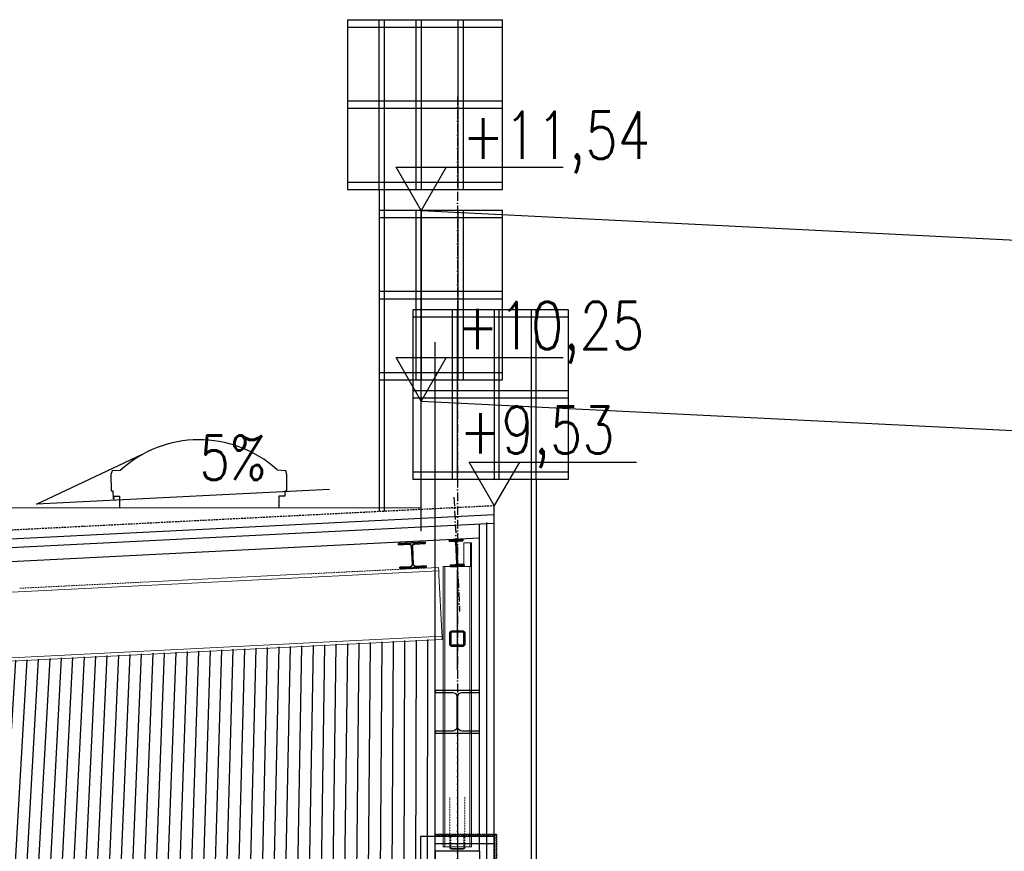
# Model space of a CAD drawing. Header units: centimetres. Extents: x 657501712 to 657529232, y 555122765 to 555182979.
# Tile 59 of 78: x 657506176 to 657506843, y 555124517 to 555125080. Entities that reach past the tile are written whole.
import ezdxf

# ---------------------------------------------------------------- set-up
doc = ezdxf.new("R2010")
doc.units = ezdxf.units.CM
doc.header["$LTSCALE"] = 0.1
for name, pattern in [('ZKZOK_PW_06_00_300$0$ACAD_ISO04W100', [30.5, 24, -3, 0.5, -3]), ('ZKZOK_PW_06_00_300$0$ACAD_ISO10W100', [18.5, 12, -3, 0.5, -3]), ('ZKZOK_PW_06_00_300$0$DASHED', [0.75, 0.5, -0.25]), ('ZKZOK_PW_06_00_300$0$HIDDEN', [0.375, 0.25, -0.125]), ('ZKZOK_PW_06_00_300$0$Kreska', [6.349999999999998, 3.174999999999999, -3.174999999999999]), ('ZKZOK_PW_06_00_300$0$Ukryty', [7.143750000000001, 4.7625, -2.38125])]:
    doc.linetypes.add(name, pattern=pattern)
for name, color, linetype in [('xrefs', 7, 'Continuous'), ('ZKZOK_PW_06_00_300$0$A_GB_100H', 9, 'Continuous'), ('ZKZOK_PW_06_00_300$0$A_GB_100T', 2, 'Continuous'), ('ZKZOK_PW_06_00_300$0$A_GB_101T', 1, 'Continuous'), ('ZKZOK_PW_06_00_300$0$A_GB_262L', 4, 'ZKZOK_PW_06_00_300$0$DASHED'), ('ZKZOK_PW_06_00_300$0$A_GB_300L', 1, 'Continuous'), ('ZKZOK_PW_06_00_300$0$A_GB_360L', 9, 'Continuous'), ('ZKZOK_PW_06_00_300$0$G_GB_030L', 7, 'ZKZOK_PW_06_00_300$0$ACAD_ISO04W100'), ('ZKZOK_PW_06_00_300$0$S_GB_302T', 2, 'Continuous'), ('ZKZOK_PW_06_00_300$0$S_GB_303L', 3, 'Continuous'), ('ZKZOK_PW_06_00_300$0$S_GB_309H', 9, 'Continuous'), ('ZKZOK_PW_06_00_300$0$S_GB_309L', 9, 'Continuous'), ('ZKZOK_PW_06_00_300$0$S_GB_401L', 1, 'Continuous'), ('ZKZOK_PW_06_00_300$0$S_GB_403L', 3, 'Continuous')]:
    doc.layers.add(name, color=color, linetype=linetype)
for name, color, linetype, lineweight in [('ZKZOK_PW_06_00_300$0$_ukryte_', 1, 'ZKZOK_PW_06_00_300$0$Ukryty', 9), ('ZKZOK_PW_06_00_300$0$S-BEAM', 3, 'Continuous', 9), ('ZKZOK_PW_06_00_300$0$S-COLS', 1, 'Continuous', 9)]:
    doc.layers.add(name, color=color, linetype=linetype, lineweight=lineweight)
doc.styles.add('ZKZOK_PW_06_00_300$0$ROMANS', font='romans.shx', dxfattribs={"width": 0.8})
doc.linetypes.add('ZKZOK_PW_06_00_300$0$BATTING', pattern='A,0.00254,-2.54,[134,ltypeshp.shx,S=2.54,R=0,X=-2.54,Y=0],-5.08,[134,ltypeshp.shx,S=2.54,R=180,X=2.54,Y=0],-2.54', length=10.16254)
doc.linetypes.add('ZKZOK_PW_06_00_300$0$ISOLATION', pattern='A,0.0001,-0.1,[134,ltypeshp.shx,S=0.1,R=0,X=-0.1,Y=0],-0.2,[134,ltypeshp.shx,S=0.1,R=180,X=0.1,Y=0],-0.1', length=0.4001)

# ---------------------------------------------------------------- blocks, each defined once
blk = doc.blocks.new('ZKZOK_PW_06_00_300$0$IPE-Dwuteowniki równoległościenne-Belka - IPE 180-587195-12')
at = {"layer": 'ZKZOK_PW_06_00_300$0$S-BEAM'}
blk.add_hatch(color=256, dxfattribs=at).paths.add_polyline_path([(21266.0967317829, 9127.727838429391), (21356.98319462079, 9132.272161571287), (21356.58369368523, 9140.26218028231), (21322.77592701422, 9138.571791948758), (21316.288268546, 9140.886740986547), (21313.33771741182, 9147.111124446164), (21306.04682533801, 9292.92896592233), (21308.3617743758, 9299.416624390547), (21314.58615783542, 9302.367175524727), (21348.39392450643, 9304.057563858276), (21347.99442357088, 9312.0475825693), (21257.107960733, 9307.503259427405), (21257.50746166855, 9299.513240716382), (21291.31522833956, 9301.203629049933), (21297.80288680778, 9298.888680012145), (21300.75343794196, 9292.664296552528), (21308.04433001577, 9146.846455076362), (21305.72938097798, 9140.358796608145), (21299.50499751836, 9137.408245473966), (21265.69723084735, 9135.717857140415)], flags=0)
at = {"layer": 'ZKZOK_PW_06_00_300$0$S-BEAM', "lineweight": 35}
for p, q in [((21347.99442357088, 9312.047582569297), (21257.10796073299, 9307.503259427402)), ((21257.10796073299, 9307.503259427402), (21257.50746166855, 9299.51324071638)), ((21257.50746166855, 9299.51324071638), (21291.31522833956, 9301.20362904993)), ((21300.75343794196, 9292.664296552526), (21308.04433001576, 9146.84645507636)), ((21313.33771741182, 9147.111124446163), (21306.04682533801, 9292.928965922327)), ((21314.58615783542, 9302.367175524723), (21348.39392450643, 9304.057563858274)), ((21348.39392450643, 9304.057563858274), (21347.99442357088, 9312.047582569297)), ((21299.50499751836, 9137.408245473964), (21265.69723084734, 9135.717857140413)), ((21356.58369368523, 9140.262180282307), (21322.77592701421, 9138.571791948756)), ((21356.98319462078, 9132.272161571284), (21356.58369368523, 9140.262180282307)), ((21265.69723084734, 9135.717857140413), (21266.09673178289, 9127.72783842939)), ((21266.09673178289, 9127.72783842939), (21356.98319462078, 9132.272161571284))]:
    blk.add_line(p, q, dxfattribs=at)
for centre, radius, start, end in [((21291.76466689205, 9292.214858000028), 8.999999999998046, 2.862405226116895, 92.86240522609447), ((21315.03559638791, 9293.37840447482), 8.999999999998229, 92.8624052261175, 182.8624052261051), ((21299.05555896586, 9146.397016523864), 8.999999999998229, 272.8624052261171, 2.862405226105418), ((21322.32648846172, 9147.560562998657), 8.999999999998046, 182.8624052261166, 272.8624052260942)]:
    blk.add_arc(centre, radius, start, end, dxfattribs=at)
blk = doc.blocks.new('ZKZOK_PW_06_00_300$0$HEA-Dwuteowniki szerokostopowe-Belka - HEA 500-459381-12')
at = {"layer": 'ZKZOK_PW_06_00_300$0$_ukryte_', "color": 1}
for p, q in [((20289.99976820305, 9078.92299025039), (21089.05870334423, 9118.875937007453)), ((18347.33892949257, 8981.789948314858), (19180.55441118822, 9023.450722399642))]:
    blk.add_line(p, q, dxfattribs=at)
at = {"layer": 'ZKZOK_PW_06_00_300$0$S-BEAM', "color": 1}
for p, q in [((8610.584025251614, 8471.923471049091), (21185.55829807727, 9100.672184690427)), ((19180.60395866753, 9023.453199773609), (20289.95022072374, 9078.920512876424)), ((21089.10825082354, 9118.878414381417), (21184.40973288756, 9123.643488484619)), ((21184.40973288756, 9123.643488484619), (21185.55829807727, 9100.672184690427)), ((21185.55829807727, 9100.672184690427), (21186.90661373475, 9073.705871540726)), ((21186.90661373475, 9073.705871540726), (21206.38228434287, 8684.192459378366)), ((21206.38228434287, 8684.192459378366), (21207.73060000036, 8657.226146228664)), ((8632.756327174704, 8028.477432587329), (21207.73060000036, 8657.226146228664)), ((8633.904892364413, 8005.506128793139), (21208.87916519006, 8634.254842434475)), ((21207.73060000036, 8657.226146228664), (21208.87916519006, 8634.254842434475))]:
    blk.add_line(p, q, dxfattribs=at)
blk = doc.blocks.new('ZKZOK_PW_06_00_300$0$A$C07DC673D')
at = {"layer": 'ZKZOK_PW_06_00_300$0$S-BEAM'}
blk.add_blockref('ZKZOK_PW_06_00_300$0$IPE-Dwuteowniki równoległościenne-Belka - IPE 180-587195-12', (-21311.53996276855, -3.814697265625e-06), dxfattribs=at)
at = {"layer": 'ZKZOK_PW_06_00_300$0$S-BEAM', "linetype": 'ZKZOK_PW_06_00_300$0$Kreska'}
blk.add_blockref('ZKZOK_PW_06_00_300$0$HEA-Dwuteowniki szerokostopowe-Belka - HEA 500-459381-12', (-21311.53996276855, -3.814697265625e-06), dxfattribs=at)
blk = doc.blocks.new('ZKZOK_PW_06_00_300$0$RK-Rury prostokątne zaokrąglone-Belka - RK 100x5-462243-12')
at = {"layer": 'ZKZOK_PW_06_00_300$0$S-BEAM', "lineweight": 35}
for p, q in [((21261.53996320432, 8680.676558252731), (21261.53996320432, 8600.676558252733)), ((21266.53996320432, 8600.676558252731), (21266.53996320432, 8680.676558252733)), ((21351.53996320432, 8690.676558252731), (21271.53996320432, 8690.676558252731)), ((21271.53996320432, 8685.676558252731), (21351.53996320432, 8685.676558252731)), ((21356.53996320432, 8680.676558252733), (21356.53996320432, 8600.676558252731)), ((21361.53996320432, 8600.676558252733), (21361.53996320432, 8680.676558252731)), ((21351.53996320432, 8595.676558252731), (21271.53996320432, 8595.676558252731)), ((21271.53996320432, 8590.676558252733), (21351.53996320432, 8590.676558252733))]:
    blk.add_line(p, q, dxfattribs=at)
for centre, radius, start, end in [((21271.53996320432, 8680.676558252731), 10.00000000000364, 90, 180), ((21271.53996320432, 8680.676558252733), 5.000000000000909, 90.00000000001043, 180.0000000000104), ((21351.53996320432, 8680.676558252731), 10, 0, 90), ((21351.53996320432, 8680.676558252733), 5, 0, 90), ((21271.53996320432, 8600.676558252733), 10.00000000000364, 180, 269.9999999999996), ((21271.53996320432, 8600.676558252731), 5, 180, 269.9999999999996), ((21351.53996320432, 8600.676558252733), 10, 269.9999999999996, 0), ((21351.53996320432, 8600.676558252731), 5, 269.9999999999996, 0)]:
    blk.add_arc(centre, radius, start, end, dxfattribs=at)
blk = doc.blocks.new('ZKZOK_PW_06_00_300$0$HEA-Dwuteowniki szerokostopowe-Słup - HEA 200-313234-12')
at = {"layer": 'ZKZOK_PW_06_00_300$0$_ukryte_'}
blk.add_line((21310.54653624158, 9130.000000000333), (21266.03273307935, 9130.000000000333), dxfattribs=at)
at = {"layer": 'ZKZOK_PW_06_00_300$0$S-COLS'}
for p, q in [((21216.53996320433, 9130.000000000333), (21216.53996320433, 7230.000000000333)), ((21226.53996320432, 9130.000000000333), (21216.53996320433, 9130.000000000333)), ((21226.53996320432, 9130.000000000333), (21226.53996320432, 7230.000000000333)), ((21244.53996320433, 9130.000000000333), (21226.53996320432, 9130.000000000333)), ((21265.98312370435, 9130.000000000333), (21244.53996320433, 9130.000000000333)), ((21378.53996320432, 9130.000000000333), (21312.53339016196, 9130.000000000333)), ((21396.53996320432, 9130.000000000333), (21378.53996320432, 9130.000000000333)), ((21396.53996320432, 9130.000000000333), (21396.53996320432, 7230.000000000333)), ((21406.53996320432, 9130.000000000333), (21396.53996320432, 9130.000000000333)), ((21406.53996320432, 9130.000000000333), (21406.53996320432, 7230.000000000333)), ((21226.53996320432, 7230.000000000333), (21216.53996320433, 7230.000000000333)), ((21244.53996320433, 7230.000000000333), (21226.53996320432, 7230.000000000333)), ((21378.53996320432, 7230.000000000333), (21244.53996320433, 7230.000000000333)), ((21396.53996320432, 7230.000000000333), (21378.53996320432, 7230.000000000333)), ((21406.53996320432, 7230.000000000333), (21396.53996320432, 7230.000000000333))]:
    blk.add_line(p, q, dxfattribs=at)
blk = doc.blocks.new('ZKZOK_PW_06_00_300$0$RK-Rury prostokątne zaokrąglone-Belka - RK 100x5-462341-12')
at = {"layer": 'ZKZOK_PW_06_00_300$0$_ukryte_'}
for centre, radius, start, end in [((21271.53996320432, 8680.676558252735), 9.999999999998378, 91.1013646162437, 178.8986353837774), ((21271.53996320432, 8680.676558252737), 4.999999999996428, 92.2027292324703, 177.7972707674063), ((21351.53996320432, 8680.676558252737), 4.999999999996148, 2.202729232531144, 87.79727076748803), ((21351.53996320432, 8680.676558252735), 9.999999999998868, 1.101364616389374, 88.89863538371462), ((21271.53996320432, 8600.676558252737), 9.999999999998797, 181.1013646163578, 268.8986353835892), ((21271.53996320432, 8600.676558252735), 4.999999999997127, 182.2027292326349, 267.797270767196), ((21351.53996320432, 8600.676558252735), 4.999999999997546, 272.2027292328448, 357.7972707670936), ((21351.53996320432, 8600.676558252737), 9.999999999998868, 271.1013646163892, 358.8986353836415)]:
    blk.add_arc(centre, radius, start, end, dxfattribs=at)
blk = doc.blocks.new('ZKZOK_PW_06_00_300$0$IPET-Teowniki równoległościenne-Słup - IPET 100-578271-12')
at = {"layer": 'ZKZOK_PW_06_00_300$0$_ukryte_'}
blk.add_line((21356.53996320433, 9140.212570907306), (21356.53996320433, 9132.403396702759), dxfattribs=at)
at = {"layer": 'ZKZOK_PW_06_00_300$0$S-COLS'}
for p, q in [((21356.53996320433, 9290.000000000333), (21356.53996320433, 9140.262180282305)), ((21393.83996320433, 9290.000000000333), (21356.53996320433, 9290.000000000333)), ((21400.83996320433, 9290.000000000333), (21393.83996320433, 9290.000000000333)), ((21400.83996320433, 9290.000000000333), (21400.83996320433, 9130.000000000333)), ((21406.53996320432, 9290.000000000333), (21400.83996320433, 9290.000000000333)), ((21406.53996320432, 9130.000000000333), (21406.53996320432, 9290.000000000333)), ((21356.53996320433, 9132.353787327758), (21356.53996320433, 9130.000000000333))]:
    blk.add_line(p, q, dxfattribs=at)
blk = doc.blocks.new('ZKZOK_PW_06_00_300$0$HEA-Dwuteowniki szerokostopowe-Belka - HEA 180-588097-Przekrój 5 OK-6_11')
at = {"layer": 'ZKZOK_PW_06_00_300$0$S-BEAM', "lineweight": 35}
for p, q in [((21092.88834120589, 9290.28103547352), (20913.11292020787, 9281.292264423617)), ((20913.11292020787, 9281.292264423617), (20913.58732756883, 9271.804117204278)), ((20913.58732756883, 9271.804117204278), (20985.49749596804, 9275.399625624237)), ((21021.45258016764, 9277.197379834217), (21093.36274856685, 9280.79288825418)), ((21093.36274856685, 9280.79288825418), (21092.88834120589, 9290.28103547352)), ((21001.22784530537, 9261.16740479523), (21007.32023457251, 9139.319619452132)), ((21013.31274860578, 9139.619245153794), (21007.22035933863, 9261.467030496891)), ((20993.08801374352, 9123.589270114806), (20921.17784534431, 9119.993761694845)), ((20921.17784534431, 9119.993761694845), (20921.65225270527, 9110.505614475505)), ((20921.65225270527, 9110.505614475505), (21101.42767370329, 9119.494385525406)), ((21100.95326634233, 9128.982532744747), (21029.04309794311, 9125.387024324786)), ((21101.42767370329, 9119.494385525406), (21100.95326634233, 9128.982532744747))]:
    blk.add_line(p, q, dxfattribs=at)
at = {"layer": 'ZKZOK_PW_06_00_300$0$S-BEAM'}
for p, q in [((20913.11292020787, 9281.292264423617), (20913.11292020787, 9281.292264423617)), ((20913.58732756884, 9271.804117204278), (20913.58732756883, 9271.804117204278)), ((21092.88834120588, 9290.281035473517), (21092.88834120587, 9290.281035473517)), ((21093.36274856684, 9280.792888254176), (21093.36274856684, 9280.792888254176)), ((20921.17784534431, 9119.993761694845), (20921.1778453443, 9119.993761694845)), ((20921.65225270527, 9110.505614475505), (20921.65225270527, 9110.505614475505)), ((21100.95326634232, 9128.982532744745), (21100.95326634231, 9128.982532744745)), ((21101.42767370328, 9119.494385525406), (21101.42767370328, 9119.494385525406))]:
    blk.add_line(p, q, dxfattribs=at)
at = {"layer": 'ZKZOK_PW_06_00_300$0$S-BEAM', "lineweight": 35}
for centre, radius, start, end in [((20986.2465602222, 9260.418340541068), 14.99999999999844, 2.862405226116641, 92.86240522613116), ((21022.2016444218, 9262.21609475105), 15.00000000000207, 92.86240522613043, 182.8624052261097), ((20992.33894948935, 9138.570555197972), 15.00000000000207, 272.8624052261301, 2.862405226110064), ((21028.29403368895, 9140.368309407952), 14.99999999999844, 182.8624052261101, 272.8624052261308)]:
    blk.add_arc(centre, radius, start, end, dxfattribs=at)
blk = doc.blocks.new('wer')
at = {"layer": 'ZKZOK_PW_06_00_300$0$S_GB_309H'}
h = blk.add_hatch(dxfattribs=at)
h.set_pattern_fill('LINE', color=251, scale=25, angle=98.07983563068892)
h.set_pattern_definition([(90, (-16312.64784622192, 37584.72996616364), (-79.375, 6.394884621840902e-14), [])])
h.paths.add_polyline_path([(-25255.02553367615, 6000.000001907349), (-25255.02553653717, 8007.306642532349), (-12750.02553749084, 8637.441407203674), (-12750.02553939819, 6000.000001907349)])
at = {"color": 251}
for q in [(-12750.0255355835, 10648.25282669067), (-12750.0255355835, 10648.25282764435)]:
    blk.add_line((-12750.0255355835, 8637.441408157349), q, dxfattribs=at)
at = {"layer": 'ZKZOK_PW_06_00_300$0$_ukryte_', "color": 251}
for p, q in [((-12650.02553367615, 7566.539764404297), (-12650.02553272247, 7296.827785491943)), ((-12550.02553367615, 7296.827785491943), (-12550.02553272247, 7566.539764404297)), ((-12650.02553272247, 7296.827785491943), (-12650.02553272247, 7230.045406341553)), ((-12645.02553367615, 7230.045405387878), (-12645.02553367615, 7296.827785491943)), ((-12560.02553272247, 7305.923789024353), (-12640.02553272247, 7305.923788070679)), ((-12640.02553272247, 7301.375786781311), (-12560.02553272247, 7301.375786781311)), ((-12555.02553272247, 7296.827785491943), (-12555.02553272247, 7230.045405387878)), ((-12550.02553367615, 7230.045405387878), (-12550.02553367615, 7296.827785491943))]:
    blk.add_line(p, q, dxfattribs=at)
for centre, major_axis, ratio, start_param, end_param in [((-12640.02553367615, 7296.827785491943), (9.999999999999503, -7.216449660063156e-15), 0.9096003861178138, 2.61802305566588, 3.141592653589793), ((-12640.02553367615, 7296.827785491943), (10.00000000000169, -7.216449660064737e-15), 0.9096003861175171, 2.35619449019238, 2.617993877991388), ((-12640.02553367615, 7296.827785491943), (10.0000000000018, -7.771561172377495e-15), 0.9096003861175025, 2.094501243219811, 2.35612028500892), ((-12640.02553367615, 7296.827785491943), (-9.999999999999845, 1.478289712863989e-11), 0.9096003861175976, 4.712504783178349, 5.23598775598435), ((-12640.02553367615, 7296.827785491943), (5, -3.608224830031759e-15), 0.9096003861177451, 1.570796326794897, 3.141592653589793), ((-12560.02553367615, 7296.827785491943), (5, -3.608224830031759e-15), 0.9096003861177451, 0, 1.570796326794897), ((-12560.02553367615, 7296.827785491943), (10.00000000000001, -8.049116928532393e-15), 0.9096003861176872, 1.30899693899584, 1.570700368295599), ((-12560.02553367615, 7296.827785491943), (9.999999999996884, -7.494005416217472e-15), 0.909600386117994, 1.047197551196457, 1.308891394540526), ((-12560.02553367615, 7296.827785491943), (10.0000000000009, -7.494005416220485e-15), 0.9096003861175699, 0.7854971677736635, 1.047116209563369), ((-12560.02553367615, 7296.827785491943), (9.999999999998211, -7.494005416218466e-15), 0.909600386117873, 0.5235987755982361, 0.7853981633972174), ((-12560.02553367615, 7296.827785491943), (10.00000000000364, -7.216449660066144e-15), 0.9096003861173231, 0, 0.523569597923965)]:
    blk.add_ellipse(centre, major_axis=major_axis, ratio=ratio, start_param=start_param, end_param=end_param, dxfattribs=at)
at = {"layer": 'ZKZOK_PW_06_00_300$0$A_GB_100H', "color": 251, "linetype": 'ZKZOK_PW_06_00_300$0$BATTING', "ltscale": 5}
blk.add_line((-12400.0255355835, 6685.000000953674), (-12400.02553367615, 9428.549736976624), dxfattribs=at)
at = {"layer": 'ZKZOK_PW_06_00_300$0$A_GB_100H', "color": 251}
blk.add_lwpolyline([(-13807.52421951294, 9530.167407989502), (-13807.52421379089, 9607.305848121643), (-13766.76692295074, 9607.304312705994), (-13766.74863529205, 9641.520661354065), (-13756.72531032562, 9641.520286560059), (-13754.29541015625, 9642.213418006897), (-13755.50222969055, 9751.890006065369), (-13762.47390651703, 9778.280975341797), (-13817.74373817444, 9781.929730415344), (-13822.79032325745, 9786.694275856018, 0.386643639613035), (-14882.6379365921, 9779.430918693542), (-14937.90767288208, 9778.280972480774), (-14946.08616828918, 9751.566588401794), (-14943.67252731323, 9641.566588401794), (-14933.63294029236, 9641.56621170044), (-14931.5066614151, 9588.600775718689), (-14924.31672286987, 9588.600777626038), (-14925.9825925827, 9606.706728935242), (-14888.12203979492, 9606.706726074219), (-14888.12204360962, 9530.167407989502)], format="xyb", dxfattribs=at)
at = {"layer": 'ZKZOK_PW_06_00_300$0$A_GB_101T', "color": 251}
for p, q in [((-12845.02566719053, 11540.00030517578), (-13014.97503439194, 11834.3612227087)), ((-13014.97503439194, 11834.3612227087), (-11882.09629546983, 11834.36122269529)), ((-12675.07629998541, 11834.36122270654), (-12845.02566719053, 11540.00030517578)), ((-12845.02540874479, 10250.00028705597), (-13014.9747759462, 10544.36120458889)), ((-13014.9747759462, 10544.36120458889), (-11882.09603702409, 10544.36120457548)), ((-12675.07604153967, 10544.36120458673), (-12845.02540874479, 10250.00028705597)), ((-12350.02553367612, 9542.694379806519), (-12519.97490087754, 9837.055297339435)), ((-12519.97490087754, 9837.055297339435), (-11387.09616195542, 9837.055297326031)), ((-12180.076166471, 9837.05529733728), (-12350.02553367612, 9542.694379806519))]:
    blk.add_line(p, q, dxfattribs=at)
at = {"layer": 'ZKZOK_PW_06_00_300$0$A_GB_262L', "color": 251, "linetype": 'ZKZOK_PW_06_00_300$0$HIDDEN', "ltscale": 500}
blk.add_line((-15861.63492107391, 9365.742186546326), (-12350.02553367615, 9542.694379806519), dxfattribs=at)
at = {"layer": 'ZKZOK_PW_06_00_300$0$A_GB_300L', "color": 251}
for points in [[(-12845.02551269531, 9369.236862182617), (-12845.02526092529, 11540.00028514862), (-5600.054439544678, 11180.00028514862), (-5600.026762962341, 9891.044569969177)], [(-12845.02540969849, 10250.00028610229), (3099.974729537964, 9460.000283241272), (3099.974729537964, 7350.000285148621)], [(-43699.87222957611, 9530.228816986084), (-12845.02549362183, 9527.735767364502)], [(-16700.0255279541, 6000.000001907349), (-16700.0255279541, 5400.000075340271), (-12750.0255317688, 5400.00007724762), (-12750.02552890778, 7400.00007724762)]]:
    blk.add_lwpolyline(points, dxfattribs=at)
at = {"layer": 'ZKZOK_PW_06_00_300$0$A_GB_360L', "color": 251, "linetype": 'Continuous', "ltscale": 10}
for p, q in [((-13345.02552223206, 12833.60449028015), (-13345.02553749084, 11683.6044883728)), ((-13345.02552223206, 12833.60449028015), (-12295.02552223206, 12833.60448455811)), ((-13129.16163730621, 11683.60448551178), (-13129.16163253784, 12833.60449028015)), ((-13095.02551937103, 12833.60449028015), (-13095.02560329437, 9505.15336227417)), ((-12879.16161155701, 11683.6044883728), (-12879.16163349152, 12833.60449504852)), ((-12845.02551937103, 12833.60449504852), (-12845.02550029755, 11683.60449123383)), ((-12595.02549171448, 11683.60449123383), (-12595.02551364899, 12833.60449981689)), ((-12560.88940048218, 12833.60449981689), (-12560.88938140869, 11683.60449695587)), ((-12295.02551937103, 11683.6044883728), (-12295.02552223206, 12833.60448741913)), ((-13345.02552032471, 12783.60448551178), (-12295.0255241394, 12783.60448169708)), ((-13345.0255241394, 12283.6044883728), (-12295.02552318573, 12283.60448360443)), ((-13345.02552604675, 12233.60448551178), (-12295.02552223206, 12233.60447978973)), ((-13345.02552604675, 11733.60449028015), (-12295.02552986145, 11733.6044883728)), ((-13345.02552700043, 11733.6044883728), (-12295.02552032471, 11733.60448932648)), ((-13345.02552700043, 11683.6044883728), (-12295.02551937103, 11683.6044883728)), ((-13129.16166877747, 11683.60448932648), (-13129.16174793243, 9503.433219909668)), ((-13129.16167449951, 11543.60449314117), (-12295.02567100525, 11543.6044883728)), ((-12879.16175842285, 10393.60449028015), (-12879.16178131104, 11543.60449886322)), ((-12845.0256690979, 11543.60449790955), (-12845.02564811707, 10393.60449504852)), ((-12595.02564048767, 10393.60449504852), (-12595.02566337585, 11543.60450363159)), ((-12560.8895483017, 11543.60450267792), (-12560.88953018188, 10393.60449886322)), ((-12295.0256690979, 10393.60449028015), (-12295.02567005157, 11543.60449028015)), ((-13129.16167640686, 11493.60448551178), (-12295.02567195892, 11493.60448455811)), ((-13129.16169548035, 10943.60448551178), (-12295.02567100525, 10943.60448074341)), ((-13129.161693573, 10993.60449028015), (-12295.02567195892, 10993.60448551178)), ((-12900.02544975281, 9719.194421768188), (-12900.02544212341, 10869.19442081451)), ((-11850.02544975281, 10869.19441890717), (-12900.02544307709, 10869.19441890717)), ((-11850.02544975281, 10819.19441413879), (-12900.02544307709, 10819.19441413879)), ((-12634.16156387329, 10869.19442749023), (-12634.16158103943, 9719.194424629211)), ((-12600.02547073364, 9719.194421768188), (-12600.02544689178, 10869.19442844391)), ((-12350.02544307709, 10869.19442367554), (-12350.02546215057, 9719.194420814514)), ((-12315.88935089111, 9719.194417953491), (-12315.8893289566, 10869.19442462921)), ((-12100.02544212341, 10869.19441890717), (-12100.02544021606, 6835.000001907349)), ((-12065.88933944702, 9719.194414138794), (-12065.88933753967, 10869.19441890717)), ((-11850.02544975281, 10869.19441699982), (-11850.02545070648, 9719.194416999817)), ((-13129.16171360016, 10443.60449123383), (-12295.02567863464, 10443.60449028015)), ((-13129.16171360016, 10443.60449028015), (-12295.02567005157, 10443.60449028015)), ((-13129.16171646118, 10393.60449123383), (-12295.0256690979, 10393.60449028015)), ((-11850.02544784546, 10319.19441795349), (-12900.02544689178, 10319.19441699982)), ((-11850.02544784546, 10269.19441413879), (-12900.02544593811, 10269.19441223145)), ((-11850.02544975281, 9769.194418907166), (-12900.02544975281, 9769.194418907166)), ((-11850.02544975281, 9769.194418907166), (-12900.02544212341, 9769.194418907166)), ((-11850.02544975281, 9719.194417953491), (-12900.02544975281, 9719.194421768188)), ((-12065.88930797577, 9719.194420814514), (-12065.88932037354, 6835.000000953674))]:
    blk.add_line(p, q, dxfattribs=at)
at = {"layer": 'ZKZOK_PW_06_00_300$0$G_GB_030L', "color": 251, "linetype": 'ZKZOK_PW_06_00_300$0$ACAD_ISO10W100', "ltscale": 50}
for p, q in [((-12600.02553367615, 12314.07594299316), (-12600.02553367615, -7945.887768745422)), ((-12600.02553272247, 12314.07594394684), (-12600.02553367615, -7945.887768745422)), ((-12623.19864654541, 9599.059038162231), (-12584.52553462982, 8825.596816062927)), ((-12623.19864654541, 9599.059039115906), (-12584.52553462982, 8825.596816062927)), ((-12600.02553939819, 8099.349180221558), (-12600.02553939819, -6540.221335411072)), ((-12600.02553939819, 8099.349180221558), (-12600.02553844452, -6540.221333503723))]:
    blk.add_line(p, q, dxfattribs=at)
at = {"layer": 'ZKZOK_PW_06_00_300$0$S-BEAM', "color": 251}
for p, q in [((-12650.0255355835, 7230.000281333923), (-12650.02553272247, 7224.059755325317)), ((-12645.02553272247, 7224.059754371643), (-12645.02553272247, 7230.0002784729)), ((-12560.02553272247, 7219.511753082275), (-12640.02553272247, 7219.511753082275)), ((-12640.02553272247, 7214.963749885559), (-12560.02553272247, 7214.963749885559)), ((-12555.02553367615, 7230.000279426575), (-12555.02553367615, 7224.059755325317)), ((-12550.02553272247, 7224.059754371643), (-12550.02553367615, 7230.0002784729))]:
    blk.add_line(p, q, dxfattribs=at)
for centre, major_axis, ratio, start_param, end_param in [((-12640.02553272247, 7224.059753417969), (10.00000000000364, -7.216449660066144e-15), 0.9096003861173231, 3.141592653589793, 4.712388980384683), ((-12640.02553272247, 7224.059753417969), (5, -3.608224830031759e-15), 0.9096003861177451, 3.141592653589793, 4.712388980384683), ((-12560.02553367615, 7224.059754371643), (10.00000000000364, -7.216449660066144e-15), 0.9096003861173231, 4.712388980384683, 6.283185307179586), ((-12560.02553367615, 7224.059754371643), (5, -3.608224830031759e-15), 0.9096003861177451, 4.712388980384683, 6.283185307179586)]:
    blk.add_ellipse(centre, major_axis=major_axis, ratio=ratio, start_param=start_param, end_param=end_param, dxfattribs=at)
at = {"layer": 'ZKZOK_PW_06_00_300$0$S_GB_303L', "color": 251}
for p, q in [((-12750.02554225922, 7200.000000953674), (-12750.02554130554, 5000.000000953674)), ((-12450.02554130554, 7200.000000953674), (-12750.02554225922, 7200.000000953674)), ((-12450.02554130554, 7200.000000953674), (-12450.02554130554, 5000.000000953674))]:
    blk.add_line(p, q, dxfattribs=at)
at = {"layer": 'ZKZOK_PW_06_00_300$0$S_GB_309L', "color": 251, "linetype": 'ZKZOK_PW_06_00_300$0$ISOLATION', "ltscale": 150}
blk.add_line((-15858.61531829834, 9305.818221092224), (-12350.0255355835, 9482.618252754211), dxfattribs=at)
at = {"layer": 'ZKZOK_PW_06_00_300$0$S_GB_309L', "color": 251, "linetype": 'Continuous'}
for p, q in [((-12850.02554130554, 7300.000000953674), (-12850.02554130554, 5070.000001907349)), ((-12350.02554130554, 7300.000000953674), (-12850.02554130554, 7300.000000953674)), ((-12350.02554130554, 7300.000000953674), (-12350.02554130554, 6720))]:
    blk.add_line(p, q, dxfattribs=at)
at = {"layer": 'ZKZOK_PW_06_00_300$0$S_GB_309L', "color": 251, "linetype": 'ZKZOK_PW_06_00_300$0$DASHED', "ltscale": 200}
for p, q in [((-12335.02554130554, 7315), (-12750.02554130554, 7315)), ((-12340.02554130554, 7310), (-12750.02554130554, 7310)), ((-12340.02554130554, 7310), (-12340.02553939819, 6730)), ((-12335.02554130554, 7315), (-12335.02554130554, 6735.000000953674))]:
    blk.add_line(p, q, dxfattribs=at)
at = {"layer": 'ZKZOK_PW_06_00_300$0$S_GB_309L', "color": 251, "linetype": 'ZKZOK_PW_06_00_300$0$BATTING', "ltscale": 120}
blk.add_line((-12350.02554130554, 7250.000000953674), (-12750.02554130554, 7250.000000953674), dxfattribs=at)
at = {"layer": 'ZKZOK_PW_06_00_300$0$S_GB_401L', "color": 251}
for p, q in [((-15450.25301551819, 9551.069843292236), (-14732.87936210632, 9889.48388004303)), ((-13466.10138511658, 9650.277425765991), (-15450.25301551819, 9551.069843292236)), ((-12350.0255355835, 6685.000000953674), (-12350.02553367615, 9542.694379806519)), ((-15855.59570980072, 9245.8942527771), (-12350.02553367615, 9422.54212474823)), ((-12450.02553272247, 7200.000001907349), (-12450.0255355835, 9417.503063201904)), ((-12350.0255355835, 7200.000001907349), (-12350.0255355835, 9428.549736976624)), ((-25545.02553367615, 8663.518559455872), (-12450.0255355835, 9323.383793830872)), ((-25545.02553272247, 8663.51856136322), (-12450.0255355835, 9323.383793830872)), ((-12450.02553367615, 7200.000001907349), (-12450.0255355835, 9323.383793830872)), ((-12600.0255355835, 8430.06911945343), (-12600.0255355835, 9107.827553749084)), ((-12600.0255355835, 8430.06911945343), (-12600.02553367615, 9107.827553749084)), ((-12750.0255355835, 7200.000001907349), (-12750.0255355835, 8637.441408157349)), ((-12750.0255355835, 7200.000001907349), (-12750.0255355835, 8637.441408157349))]:
    blk.add_line(p, q, dxfattribs=at)
at = {"layer": 'ZKZOK_PW_06_00_300$0$S_GB_403L', "color": 251}
for points in [[(-12554.58230400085, 9137.868978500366), (-12645.46876525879, 9133.324654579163), (-12645.86826705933, 9141.314674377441), (-12612.06049919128, 9143.005062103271, 0.414213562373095), (-12603.52116584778, 9152.443271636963), (-12610.81205940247, 9298.261113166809, 0.414213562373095), (-12620.25026893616, 9306.800444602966), (-12654.0580368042, 9305.110055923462), (-12654.45753669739, 9313.10007572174), (-12563.57107448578, 9317.644397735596), (-12563.17157363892, 9309.654379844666), (-12596.97933959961, 9307.963991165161, 0.414213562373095), (-12605.51867198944, 9298.52578163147), (-12598.2277803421, 9152.707941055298, 0.414213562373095), (-12588.78957080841, 9144.168607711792), (-12554.98180389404, 9145.858996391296), (-12554.58230400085, 9137.868978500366)], [(-12554.58230400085, 9137.868978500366), (-12645.46876335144, 9133.324656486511), (-12645.86826705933, 9141.314674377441), (-12612.06049823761, 9143.005062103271, 0.414213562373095), (-12603.52116584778, 9152.443271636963), (-12610.81205940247, 9298.261113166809, 0.414213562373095), (-12620.25026893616, 9306.800444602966), (-12654.0580368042, 9305.110055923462), (-12654.45753669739, 9313.100076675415), (-12563.57107448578, 9317.644397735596), (-12563.17157173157, 9309.65438079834), (-12596.97933959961, 9307.963991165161, 0.414213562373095), (-12605.51867198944, 9298.52578163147), (-12598.2277803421, 9152.707941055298, 0.414213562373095), (-12588.78956985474, 9144.168608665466), (-12554.98180294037, 9145.858998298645), (-12554.58230400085, 9137.868978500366)], [(-12750.02553367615, 8000.000001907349), (-12450.02553367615, 8000.000001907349), (-12450.02553367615, 8014.000002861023), (-12568.7755355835, 8014.000001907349, -0.414213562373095), (-12595.77553462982, 8041.000000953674), (-12595.7755355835, 8249.000001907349, -0.414213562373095), (-12568.7755355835, 8276.000000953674), (-12450.0255355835, 8276.000000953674), (-12450.02553367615, 8290.000001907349), (-12750.02553367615, 8290.000001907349), (-12750.02553367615, 8276.000000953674), (-12631.2755355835, 8276.000002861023, -0.414213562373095), (-12604.27553367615, 8249.000002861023), (-12604.27553462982, 8041.000002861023, -0.414213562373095), (-12631.27553367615, 8014.000002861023), (-12750.0255355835, 8014.000002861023), (-12750.02553367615, 8000.000001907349)], [(-12750.02553272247, 8000.000001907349), (-12450.02553367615, 8000.000001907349), (-12450.02553367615, 8014.000002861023), (-12568.77553367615, 8014.000000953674, -0.414213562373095), (-12595.77553367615, 8041.000000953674), (-12595.7755355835, 8249.000001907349, -0.414213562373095), (-12568.7755355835, 8276.000000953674), (-12450.0255355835, 8276.000000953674), (-12450.02553367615, 8290.000002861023), (-12750.02553272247, 8290.000002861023), (-12750.02553272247, 8276.000000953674), (-12631.27553367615, 8276.000003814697, -0.414213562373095), (-12604.27553367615, 8249.000002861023), (-12604.27553367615, 8041.000003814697, -0.414213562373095), (-12631.27553272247, 8014.000002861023), (-12750.02553367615, 8014.000002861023), (-12750.02553272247, 8000.000001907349)]]:
    blk.add_lwpolyline(points, format="xyb", dxfattribs=at)
at = {"layer": 'ZKZOK_PW_06_00_300$0$A_GB_100T', "color": 251}
blk.add_blockref('ZKZOK_PW_06_00_300$0$A$C07DC673D', (-12600.02553272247, 0.0002851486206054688), dxfattribs=at)
at = {"layer": 'ZKZOK_PW_06_00_300$0$S-BEAM', "color": 251}
blk.add_blockref('ZKZOK_PW_06_00_300$0$HEA-Dwuteowniki szerokostopowe-Belka - HEA 180-588097-Przekrój 5 OK-6_11', (-33911.6373090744, 4.378321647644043), dxfattribs=at)
at = {"layer": 'ZKZOK_PW_06_00_300$0$S-BEAM', "color": 251, "lineweight": 35}
blk.add_blockref('ZKZOK_PW_06_00_300$0$RK-Rury prostokątne zaokrąglone-Belka - RK 100x5-462243-12', (-33911.56549739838, 0.000278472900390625), dxfattribs=at)
at = {"layer": 'ZKZOK_PW_06_00_300$0$S-BEAM', "color": 251, "linetype": 'ZKZOK_PW_06_00_300$0$Kreska'}
blk.add_blockref('ZKZOK_PW_06_00_300$0$RK-Rury prostokątne zaokrąglone-Belka - RK 100x5-462341-12', (-33911.56549739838, 0.000278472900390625), dxfattribs=at)
at = {"layer": 'ZKZOK_PW_06_00_300$0$S-COLS', "color": 251, "linetype": 'ZKZOK_PW_06_00_300$0$Kreska'}
for name in ['ZKZOK_PW_06_00_300$0$IPET-Teowniki równoległościenne-Słup - IPET 100-578271-12', 'ZKZOK_PW_06_00_300$0$HEA-Dwuteowniki szerokostopowe-Słup - HEA 200-313234-12']:
    blk.add_blockref(name, (-33911.56549739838, 0.000278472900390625), dxfattribs=at)
at = {"layer": 'ZKZOK_PW_06_00_300$0$A_GB_101T', "color": 251, "style": 'ZKZOK_PW_06_00_300$0$ROMANS', "width": 0.8000000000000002}
for s, p in [('+11,54', (-12566.6568775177, 11891.5685749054, -1.651726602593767e-05)), ('+10,25', (-12605.52592849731, 10601.56855678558, -1.651726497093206e-05)), ('+9,53', (-12586.75728797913, 9894.262649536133, -1.651726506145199e-05))]:
    blk.add_text(s, height=319.9999999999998, dxfattribs=at).set_placement(p)
at = {"layer": 'ZKZOK_PW_06_00_300$0$S_GB_302T', "color": 251, "linetype": 'Continuous', "style": 'ZKZOK_PW_06_00_300$0$ROMANS', "width": 0.8}
blk.add_text('5%%%', height=300, dxfattribs=at).set_placement((-14346.3254699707, 9715.862461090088))

msp = doc.modelspace()

# ---------------------------------------------------------------- block references
at = {"layer": 'xrefs', "xscale": 0.1, "yscale": 0.1, "zscale": 0.1}
msp.add_blockref('wer', (657507732.19427, 555123796.7207938), dxfattribs=at)

doc.saveas('drawing.dxf')
